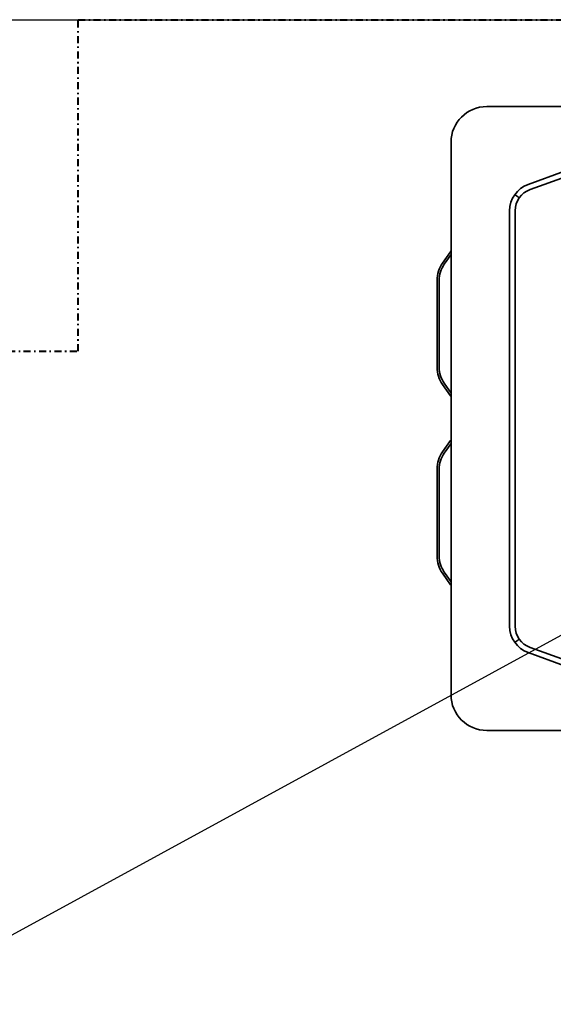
# Model space of a CAD drawing. Header units: millimetres. Extents: x -53858 to 733, y -20463 to 1307.
# Tile 248 of 256: x -51825 to -51787, y -15927 to -15857. Entities that reach past the tile are written whole.
import ezdxf

# ---------------------------------------------------------------- set-up
doc = ezdxf.new("R2010")
doc.units = ezdxf.units.MM
doc.linetypes.add('DASHDOT', pattern=[1, 0.5, -0.25, 0, -0.25])
for name, color, linetype in [('_HVAC_klima_opis', 3, 'Continuous'), ('IS_PODKLAD', 252, 'Continuous'), ('XREF_2024_11_27_RZUT_BASEN_CAD$0$_ściany', 8, 'Continuous')]:
    doc.layers.add(name, color=color, linetype=linetype)
doc.layers.add('_HVAC_urzadzenia', color=251, linetype='Continuous', lineweight=35)
doc.layers.add('is_skropliny_przewody', color=30, linetype='DASHDOT', lineweight=40)

# ---------------------------------------------------------------- blocks, each defined once
blk = doc.blocks.new('XREF_2024_11_27_RZUT_BASEN_CAD')
at = {"layer": 'XREF_2024_11_27_RZUT_BASEN_CAD$0$_ściany'}
blk.add_line((-51975.444, -15856.93), (-51336.444, -15856.93), dxfattribs=at)
blk = doc.blocks.new('A$C41852E73')
at = {"linetype": 'Continuous'}
for p, q in [((3.542, 51.692), (123.268, 51.692)), ((0.996, 9.7), (0.996, 49.147)), ((9.088, 47.08), (6.498, 46.138)), ((9.225, 46.705), (6.635, 45.763)), ((5.8, 45.22), (5.587, 45.368)), ((5.176, 44.249), (5.176, 14.598)), ((5.575, 44.249), (5.575, 14.598)), ((0.959, 41.332), (0.388, 40.517)), ((0.996, 41.124), (0.511, 40.431)), ((0, 39.286), (0, 33.082)), ((0.15, 39.286), (0.15, 33.082)), ((0.388, 31.851), (0.959, 31.035)), ((0.511, 31.937), (0.996, 31.244)), ((0.959, 27.854), (0.388, 27.039)), ((0.996, 27.646), (0.511, 26.953)), ((0, 25.808), (0, 19.604)), ((0.15, 25.808), (0.15, 19.604)), ((0.388, 18.373), (0.959, 17.557)), ((0.511, 18.459), (0.996, 17.766)), ((5.587, 13.479), (5.8, 13.627)), ((6.498, 12.709), (9.088, 11.767)), ((6.635, 13.085), (9.225, 12.142)), ((123.268, 7.155), (3.542, 7.155))]:
    blk.add_line(p, q, dxfattribs=at)
at = {"linetype": 'Continuous', "extrusion": (0, 0, -1)}
for centre, radius, start, end in [((-3.542, 49.147), 2.546, 0, 90), ((-7.186, 44.249), 2.01, 0, 70), ((-7.186, 44.249), 1.611, 0, 70), ((-7.186, 14.598), 2.01, 290, 0), ((-7.186, 14.598), 1.611, 290, 0), ((-3.542, 9.7), 2.546, 270, 0)]:
    blk.add_arc(centre, radius, start, end, dxfattribs=at)
at = {"linetype": 'Continuous'}
for centre, radius, start, end in [((0.329, 41.773), 0.769, 325, 330.09851), ((2.147, 39.286), 2.147, 145, 179.99999), ((2.147, 39.286), 1.997, 145, 179.99999), ((2.147, 33.082), 2.147, 180.00001, 215), ((2.147, 33.082), 1.997, 180.00001, 215), ((0.329, 30.594), 0.769, 29.90149, 35), ((0.329, 28.295), 0.769, 325, 330.09851), ((2.147, 25.808), 2.147, 145, 179.99999), ((2.147, 25.808), 1.997, 145, 179.99999), ((2.147, 19.604), 2.147, 180.00001, 215), ((2.147, 19.604), 1.997, 180.00001, 215), ((0.329, 17.116), 0.769, 29.90149, 35)]:
    blk.add_arc(centre, radius, start, end, dxfattribs=at)

msp = doc.modelspace()

# ---------------------------------------------------------------- linework, layer by layer
at = {"layer": '_HVAC_klima_opis', "color": 250}
msp.add_line((-51967.825, -15999.82), (-51739.655, -15875.28), dxfattribs=at)
at = {"layer": 'is_skropliny_przewody'}
msp.add_lwpolyline([(-51826, -15880.596), (-51821, -15880.596), (-51821, -15856.932), (-51661.713, -15856.932)], dxfattribs=at)

# ---------------------------------------------------------------- block references
at = {"layer": '_HVAC_urzadzenia'}
msp.add_blockref('A$C41852E73', (-51795.391, -15914.824), dxfattribs=at)
at = {"layer": 'IS_PODKLAD'}
msp.add_blockref('XREF_2024_11_27_RZUT_BASEN_CAD', (0, 0), dxfattribs=at)

doc.saveas('drawing.dxf')
